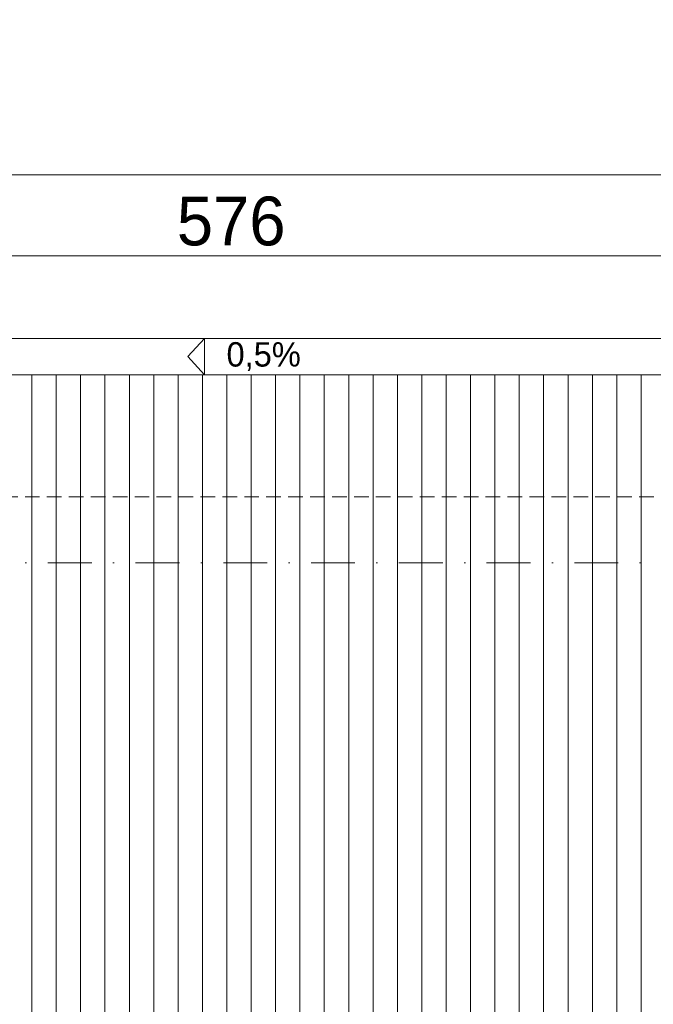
# Model space of a CAD drawing. Header units: millimetres. Extents: x 100377 to 139599, y -1988 to 13993.
# Tile 29 of 53: x 116212 to 118812, y 9957 to 13993. Entities that reach past the tile are written whole.
import ezdxf

# ---------------------------------------------------------------- set-up
doc = ezdxf.new("R2010")
doc.units = ezdxf.units.MM
doc.header["$MEASUREMENT"] = 0
doc.linetypes.add('Kropki i Kreski', pattern=[360, 180, -90, 0, -90])
doc.linetypes.add('Przerywana gęsta', pattern=[90, 60, -30])
for name, color, linetype, lineweight in [('Nowe_0_Nr_pióra__1', 7, 'Continuous', 13), ('Nowe_0_Nr_pióra__2', 251, 'Continuous', 13), ('Nowe_299-A Wymiary Opisy_Nr_pióra__1', 7, 'Continuous', 13), ('Nowe_299-A Wymiary Opisy_Nr_pióra__21', 7, 'Continuous', 25), ('Nowe_830-G Teksty Etykiety_Nr_pióra__1', 7, 'Continuous', 13)]:
    doc.layers.add(name, color=color, linetype=linetype, lineweight=lineweight)
doc.layers.add('Nowe_299-A Wymiary Opisy', color=7, linetype='Continuous')
doc.styles.add('STYL_AUTOMATYCZNY_1', font='txt')
doc.dimstyles.new('STYL_AUTOMATYCZNY__2', dxfattribs={"dimtxt": 200, "dimasz": 47.5, "dimexe": 0.18, "dimexo": 300, "dimgap": 0.09, "dimtad": 1, "dimtih": 1, "dimtoh": 1, "dimdec": 0, "dimlfac": 0.1, "dimzin": 0, "dimdsep": 46, "dimtxsty": 'STYL_AUTOMATYCZNY_1', "dimblk": 'ARROWHEAD_2', "dimblk1": 'ARROWHEAD_2', "dimblk2": 'ARROWHEAD_2', "dimcen": 0.09, "dimclrd": 7, "dimclre": 7, "dimclrt": 7, "dimadec": 1, "dimazin": 0, "dimtfac": 1, "dimtdec": 4, "dimtmove": 0, "dimatfit": 3, "dimfxl": 0, "dimtolj": 1, "dimtzin": 0, "dimarcsym": 0})

# ---------------------------------------------------------------- blocks, each defined once
blk = doc.blocks.new('*X4')
at = {"layer": 'Nowe_0_Nr_pióra__2', "color": 251, "linetype": 'Continuous', "lineweight": 13}
for p, q in [((116262.4, 12287), (116262.4, 12537)), ((116262.4, 12287), (116262.4, 12537)), ((116362.4, 12287), (116362.4, 12537)), ((116362.4, 12287), (116362.4, 12537)), ((116462.4, 12287), (116462.4, 12537)), ((116462.4, 12287), (116462.4, 12537)), ((116562.4, 12287), (116562.4, 12537)), ((116562.4, 12287), (116562.4, 12537)), ((116662.4, 12287), (116662.4, 12537)), ((116662.4, 12287), (116662.4, 12537)), ((116762.4, 12287), (116762.4, 12537)), ((116762.4, 12287), (116762.4, 12537)), ((116862.4, 12287), (116862.4, 12537)), ((116862.4, 12287), (116862.4, 12537)), ((116962.4, 12287), (116962.4, 12537)), ((116962.4, 12287), (116962.4, 12537)), ((117062.4, 12287), (117062.4, 12537)), ((117062.4, 12287), (117062.4, 12537)), ((117162.4, 12287), (117162.4, 12537)), ((117162.4, 12287), (117162.4, 12537)), ((117262.4, 12287), (117262.4, 12537)), ((117262.4, 12287), (117262.4, 12537)), ((117362.4, 12287), (117362.4, 12537)), ((117362.4, 12287), (117362.4, 12537)), ((117462.4, 12287), (117462.4, 12537)), ((117462.4, 12287), (117462.4, 12537)), ((117562.4, 12287), (117562.4, 12537)), ((117562.4, 12287), (117562.4, 12537)), ((117662.4, 12287), (117662.4, 12537)), ((117662.4, 12287), (117662.4, 12537)), ((117762.4, 12287), (117762.4, 12537)), ((117762.4, 12287), (117762.4, 12537)), ((117862.4, 12287), (117862.4, 12537)), ((117862.4, 12287), (117862.4, 12537)), ((117962.4, 12287), (117962.4, 12537)), ((117962.4, 12287), (117962.4, 12537)), ((118062.4, 12287), (118062.4, 12537)), ((118062.4, 12287), (118062.4, 12537)), ((118162.4, 12287), (118162.4, 12537)), ((118162.4, 12287), (118162.4, 12537)), ((118262.4, 12287), (118262.4, 12537)), ((118262.4, 12287), (118262.4, 12537)), ((118362.4, 12287), (118362.4, 12537)), ((118362.4, 12287), (118362.4, 12537)), ((118462.4, 12287), (118462.4, 12537)), ((118462.4, 12287), (118462.4, 12537)), ((118562.4, 12287), (118562.4, 12537)), ((118562.4, 12287), (118562.4, 12537)), ((118662.4, 12287), (118662.4, 12537)), ((118662.4, 12287), (118662.4, 12537)), ((118762.4, 12287), (118762.4, 12537)), ((118762.4, 12287), (118762.4, 12537)), ((116262.4, 12037), (116262.4, 12287)), ((116262.4, 12037), (116262.4, 12287)), ((116362.4, 12037), (116362.4, 12287)), ((116362.4, 12037), (116362.4, 12287)), ((116462.4, 12037), (116462.4, 12287)), ((116462.4, 12037), (116462.4, 12287)), ((116562.4, 12037), (116562.4, 12287)), ((116562.4, 12037), (116562.4, 12287)), ((116662.4, 12037), (116662.4, 12287)), ((116662.4, 12037), (116662.4, 12287)), ((116762.4, 12037), (116762.4, 12287)), ((116762.4, 12037), (116762.4, 12287)), ((116862.4, 12037), (116862.4, 12287)), ((116862.4, 12037), (116862.4, 12287)), ((116962.4, 12037), (116962.4, 12287)), ((116962.4, 12037), (116962.4, 12287)), ((117062.4, 12037), (117062.4, 12287)), ((117062.4, 12037), (117062.4, 12287)), ((117162.4, 12037), (117162.4, 12287)), ((117162.4, 12037), (117162.4, 12287)), ((117262.4, 12037), (117262.4, 12287)), ((117262.4, 12037), (117262.4, 12287)), ((117362.4, 12037), (117362.4, 12287)), ((117362.4, 12037), (117362.4, 12287)), ((117462.4, 12037), (117462.4, 12287)), ((117462.4, 12037), (117462.4, 12287)), ((117562.4, 12037), (117562.4, 12287)), ((117562.4, 12037), (117562.4, 12287)), ((117662.4, 12037), (117662.4, 12287)), ((117662.4, 12037), (117662.4, 12287)), ((117762.4, 12037), (117762.4, 12287)), ((117762.4, 12037), (117762.4, 12287)), ((117862.4, 12037), (117862.4, 12287)), ((117862.4, 12037), (117862.4, 12287)), ((117962.4, 12037), (117962.4, 12287)), ((117962.4, 12037), (117962.4, 12287)), ((118062.4, 12037), (118062.4, 12287)), ((118062.4, 12037), (118062.4, 12287)), ((118162.4, 12037), (118162.4, 12287)), ((118162.4, 12037), (118162.4, 12287)), ((118262.4, 12037), (118262.4, 12287)), ((118262.4, 12037), (118262.4, 12287)), ((118362.4, 12037), (118362.4, 12287)), ((118362.4, 12037), (118362.4, 12287)), ((118462.4, 12037), (118462.4, 12287)), ((118462.4, 12037), (118462.4, 12287)), ((118562.4, 12037), (118562.4, 12287)), ((118562.4, 12037), (118562.4, 12287)), ((118662.4, 12037), (118662.4, 12287)), ((118662.4, 12037), (118662.4, 12287)), ((118762.4, 12037), (118762.4, 12287)), ((118762.4, 12037), (118762.4, 12287)), ((116262.4, 11787), (116262.4, 12037)), ((116262.4, 11787), (116262.4, 12037)), ((116362.4, 11787), (116362.4, 12037)), ((116362.4, 11787), (116362.4, 12037)), ((116462.4, 11787), (116462.4, 12037)), ((116462.4, 11787), (116462.4, 12037)), ((116562.4, 11787), (116562.4, 12037)), ((116562.4, 11787), (116562.4, 12037)), ((116662.4, 11787), (116662.4, 12037)), ((116662.4, 11787), (116662.4, 12037)), ((116762.4, 11787), (116762.4, 12037)), ((116762.4, 11787), (116762.4, 12037)), ((116862.4, 11787), (116862.4, 12037)), ((116862.4, 11787), (116862.4, 12037)), ((116962.4, 11787), (116962.4, 12037)), ((116962.4, 11787), (116962.4, 12037)), ((117062.4, 11787), (117062.4, 12037)), ((117062.4, 11787), (117062.4, 12037)), ((117162.4, 11787), (117162.4, 12037)), ((117162.4, 11787), (117162.4, 12037)), ((117262.4, 11787), (117262.4, 12037)), ((117262.4, 11787), (117262.4, 12037)), ((117362.4, 11787), (117362.4, 12037)), ((117362.4, 11787), (117362.4, 12037)), ((117462.4, 11787), (117462.4, 12037)), ((117462.4, 11787), (117462.4, 12037)), ((117562.4, 11787), (117562.4, 12037)), ((117562.4, 11787), (117562.4, 12037)), ((117662.4, 11787), (117662.4, 12037)), ((117662.4, 11787), (117662.4, 12037)), ((117762.4, 11787), (117762.4, 12037)), ((117762.4, 11787), (117762.4, 12037)), ((117862.4, 11787), (117862.4, 12037)), ((117862.4, 11787), (117862.4, 12037)), ((117962.4, 11787), (117962.4, 12037)), ((117962.4, 11787), (117962.4, 12037)), ((118062.4, 11787), (118062.4, 12037)), ((118062.4, 11787), (118062.4, 12037)), ((118162.4, 11787), (118162.4, 12037)), ((118162.4, 11787), (118162.4, 12037)), ((118262.4, 11787), (118262.4, 12037)), ((118262.4, 11787), (118262.4, 12037)), ((118362.4, 11787), (118362.4, 12037)), ((118362.4, 11787), (118362.4, 12037)), ((118462.4, 11787), (118462.4, 12037)), ((118462.4, 11787), (118462.4, 12037)), ((118562.4, 11787), (118562.4, 12037)), ((118562.4, 11787), (118562.4, 12037)), ((118662.4, 11787), (118662.4, 12037)), ((118662.4, 11787), (118662.4, 12037)), ((118762.4, 11787), (118762.4, 12037)), ((118762.4, 11787), (118762.4, 12037)), ((116262.4, 11537), (116262.4, 11787)), ((116262.4, 11537), (116262.4, 11787)), ((116362.4, 11537), (116362.4, 11787)), ((116362.4, 11537), (116362.4, 11787)), ((116462.4, 11537), (116462.4, 11787)), ((116462.4, 11537), (116462.4, 11787)), ((116562.4, 11537), (116562.4, 11787)), ((116562.4, 11537), (116562.4, 11787)), ((116662.4, 11537), (116662.4, 11787)), ((116662.4, 11537), (116662.4, 11787)), ((116762.4, 11537), (116762.4, 11787)), ((116762.4, 11537), (116762.4, 11787)), ((116862.4, 11537), (116862.4, 11787)), ((116862.4, 11537), (116862.4, 11787)), ((116962.4, 11537), (116962.4, 11787)), ((116962.4, 11537), (116962.4, 11787)), ((117062.4, 11537), (117062.4, 11787)), ((117062.4, 11537), (117062.4, 11787)), ((117162.4, 11537), (117162.4, 11787)), ((117162.4, 11537), (117162.4, 11787)), ((117262.4, 11537), (117262.4, 11787)), ((117262.4, 11537), (117262.4, 11787)), ((117362.4, 11537), (117362.4, 11787)), ((117362.4, 11537), (117362.4, 11787)), ((117462.4, 11537), (117462.4, 11787)), ((117462.4, 11537), (117462.4, 11787)), ((117562.4, 11537), (117562.4, 11787)), ((117562.4, 11537), (117562.4, 11787)), ((117662.4, 11537), (117662.4, 11787)), ((117662.4, 11537), (117662.4, 11787)), ((117762.4, 11537), (117762.4, 11787)), ((117762.4, 11537), (117762.4, 11787)), ((117862.4, 11537), (117862.4, 11787)), ((117862.4, 11537), (117862.4, 11787)), ((117962.4, 11537), (117962.4, 11787)), ((117962.4, 11537), (117962.4, 11787)), ((118062.4, 11537), (118062.4, 11787)), ((118062.4, 11537), (118062.4, 11787)), ((118162.4, 11537), (118162.4, 11787)), ((118162.4, 11537), (118162.4, 11787)), ((118262.4, 11537), (118262.4, 11787)), ((118262.4, 11537), (118262.4, 11787)), ((118362.4, 11537), (118362.4, 11787)), ((118362.4, 11537), (118362.4, 11787)), ((118462.4, 11537), (118462.4, 11787)), ((118462.4, 11537), (118462.4, 11787)), ((118562.4, 11537), (118562.4, 11787)), ((118562.4, 11537), (118562.4, 11787)), ((118662.4, 11537), (118662.4, 11787)), ((118662.4, 11537), (118662.4, 11787)), ((118762.4, 11537), (118762.4, 11787)), ((118762.4, 11537), (118762.4, 11787)), ((116262.4, 11287), (116262.4, 11537)), ((116262.4, 11287), (116262.4, 11537)), ((116362.4, 11287), (116362.4, 11537)), ((116362.4, 11287), (116362.4, 11537)), ((116462.4, 11287), (116462.4, 11537)), ((116462.4, 11287), (116462.4, 11537)), ((116562.4, 11287), (116562.4, 11537)), ((116562.4, 11287), (116562.4, 11537)), ((116662.4, 11287), (116662.4, 11537)), ((116662.4, 11287), (116662.4, 11537)), ((116762.4, 11287), (116762.4, 11537)), ((116762.4, 11287), (116762.4, 11537)), ((116862.4, 11287), (116862.4, 11537)), ((116862.4, 11287), (116862.4, 11537)), ((116962.4, 11287), (116962.4, 11537)), ((116962.4, 11287), (116962.4, 11537)), ((117062.4, 11287), (117062.4, 11537)), ((117062.4, 11287), (117062.4, 11537)), ((117162.4, 11287), (117162.4, 11537)), ((117162.4, 11287), (117162.4, 11537)), ((117262.4, 11287), (117262.4, 11537)), ((117262.4, 11287), (117262.4, 11537)), ((117362.4, 11287), (117362.4, 11537)), ((117362.4, 11287), (117362.4, 11537)), ((117462.4, 11287), (117462.4, 11537)), ((117462.4, 11287), (117462.4, 11537)), ((117562.4, 11287), (117562.4, 11537)), ((117562.4, 11287), (117562.4, 11537)), ((117662.4, 11287), (117662.4, 11537)), ((117662.4, 11287), (117662.4, 11537)), ((117762.4, 11287), (117762.4, 11537)), ((117762.4, 11287), (117762.4, 11537)), ((117862.4, 11287), (117862.4, 11537)), ((117862.4, 11287), (117862.4, 11537)), ((117962.4, 11287), (117962.4, 11537)), ((117962.4, 11287), (117962.4, 11537)), ((118062.4, 11287), (118062.4, 11537)), ((118062.4, 11287), (118062.4, 11537)), ((118162.4, 11287), (118162.4, 11537)), ((118162.4, 11287), (118162.4, 11537)), ((118262.4, 11287), (118262.4, 11537)), ((118262.4, 11287), (118262.4, 11537)), ((118362.4, 11287), (118362.4, 11537)), ((118362.4, 11287), (118362.4, 11537)), ((118462.4, 11287), (118462.4, 11537)), ((118462.4, 11287), (118462.4, 11537)), ((118562.4, 11287), (118562.4, 11537)), ((118562.4, 11287), (118562.4, 11537)), ((118662.4, 11287), (118662.4, 11537)), ((118662.4, 11287), (118662.4, 11537)), ((118762.4, 11287), (118762.4, 11537)), ((118762.4, 11287), (118762.4, 11537)), ((116262.4, 11037), (116262.4, 11287)), ((116262.4, 11037), (116262.4, 11287)), ((116362.4, 11037), (116362.4, 11287)), ((116362.4, 11037), (116362.4, 11287)), ((116462.4, 11037), (116462.4, 11287)), ((116462.4, 11037), (116462.4, 11287)), ((116562.4, 11037), (116562.4, 11287)), ((116562.4, 11037), (116562.4, 11287)), ((116662.4, 11037), (116662.4, 11287)), ((116662.4, 11037), (116662.4, 11287)), ((116762.4, 11037), (116762.4, 11287)), ((116762.4, 11037), (116762.4, 11287)), ((116862.4, 11037), (116862.4, 11287)), ((116862.4, 11037), (116862.4, 11287)), ((116962.4, 11037), (116962.4, 11287)), ((116962.4, 11037), (116962.4, 11287)), ((117062.4, 11037), (117062.4, 11287)), ((117062.4, 11037), (117062.4, 11287)), ((117162.4, 11037), (117162.4, 11287)), ((117162.4, 11037), (117162.4, 11287)), ((117262.4, 11037), (117262.4, 11287)), ((117262.4, 11037), (117262.4, 11287)), ((117362.4, 11037), (117362.4, 11287)), ((117362.4, 11037), (117362.4, 11287)), ((117462.4, 11037), (117462.4, 11287)), ((117462.4, 11037), (117462.4, 11287)), ((117562.4, 11037), (117562.4, 11287)), ((117562.4, 11037), (117562.4, 11287)), ((117662.4, 11037), (117662.4, 11287)), ((117662.4, 11037), (117662.4, 11287)), ((117762.4, 11037), (117762.4, 11287)), ((117762.4, 11037), (117762.4, 11287)), ((117862.4, 11037), (117862.4, 11287)), ((117862.4, 11037), (117862.4, 11287)), ((117962.4, 11037), (117962.4, 11287)), ((117962.4, 11037), (117962.4, 11287)), ((118062.4, 11037), (118062.4, 11287)), ((118062.4, 11037), (118062.4, 11287)), ((118162.4, 11037), (118162.4, 11287)), ((118162.4, 11037), (118162.4, 11287)), ((118262.4, 11037), (118262.4, 11287)), ((118262.4, 11037), (118262.4, 11287)), ((118362.4, 11037), (118362.4, 11287)), ((118362.4, 11037), (118362.4, 11287)), ((118462.4, 11037), (118462.4, 11287)), ((118462.4, 11037), (118462.4, 11287)), ((118562.4, 11037), (118562.4, 11287)), ((118562.4, 11037), (118562.4, 11287)), ((118662.4, 11037), (118662.4, 11287)), ((118662.4, 11037), (118662.4, 11287)), ((118762.4, 11037), (118762.4, 11287)), ((118762.4, 11037), (118762.4, 11287)), ((116262.4, 10787), (116262.4, 11037)), ((116262.4, 10787), (116262.4, 11037)), ((116362.4, 10787), (116362.4, 11037)), ((116362.4, 10787), (116362.4, 11037)), ((116462.4, 10787), (116462.4, 11037)), ((116462.4, 10787), (116462.4, 11037)), ((116562.4, 10787), (116562.4, 11037)), ((116562.4, 10787), (116562.4, 11037)), ((116662.4, 10787), (116662.4, 11037)), ((116662.4, 10787), (116662.4, 11037)), ((116762.4, 10787), (116762.4, 11037)), ((116762.4, 10787), (116762.4, 11037)), ((116862.4, 10787), (116862.4, 11037)), ((116862.4, 10787), (116862.4, 11037)), ((116962.4, 10787), (116962.4, 11037)), ((116962.4, 10787), (116962.4, 11037)), ((117062.4, 10787), (117062.4, 11037)), ((117062.4, 10787), (117062.4, 11037)), ((117162.4, 10787), (117162.4, 11037)), ((117162.4, 10787), (117162.4, 11037)), ((117262.4, 10787), (117262.4, 11037)), ((117262.4, 10787), (117262.4, 11037)), ((117362.4, 10787), (117362.4, 11037)), ((117362.4, 10787), (117362.4, 11037)), ((117462.4, 10787), (117462.4, 11037)), ((117462.4, 10787), (117462.4, 11037)), ((117562.4, 10787), (117562.4, 11037)), ((117562.4, 10787), (117562.4, 11037)), ((117662.4, 10787), (117662.4, 11037)), ((117662.4, 10787), (117662.4, 11037)), ((117762.4, 10787), (117762.4, 11037)), ((117762.4, 10787), (117762.4, 11037)), ((117862.4, 10787), (117862.4, 11037)), ((117862.4, 10787), (117862.4, 11037)), ((117962.4, 10787), (117962.4, 11037)), ((117962.4, 10787), (117962.4, 11037)), ((118062.4, 10787), (118062.4, 11037)), ((118062.4, 10787), (118062.4, 11037)), ((118162.4, 10787), (118162.4, 11037)), ((118162.4, 10787), (118162.4, 11037)), ((118262.4, 10787), (118262.4, 11037)), ((118262.4, 10787), (118262.4, 11037)), ((118362.4, 10787), (118362.4, 11037)), ((118362.4, 10787), (118362.4, 11037)), ((118462.4, 10787), (118462.4, 11037)), ((118462.4, 10787), (118462.4, 11037)), ((118562.4, 10787), (118562.4, 11037)), ((118562.4, 10787), (118562.4, 11037)), ((118662.4, 10787), (118662.4, 11037)), ((118662.4, 10787), (118662.4, 11037)), ((118762.4, 10787), (118762.4, 11037)), ((118762.4, 10787), (118762.4, 11037)), ((116262.4, 10537), (116262.4, 10787)), ((116262.4, 10537), (116262.4, 10787)), ((116362.4, 10537), (116362.4, 10787)), ((116362.4, 10537), (116362.4, 10787)), ((116462.4, 10537), (116462.4, 10787)), ((116462.4, 10537), (116462.4, 10787)), ((116562.4, 10537), (116562.4, 10787)), ((116562.4, 10537), (116562.4, 10787)), ((116662.4, 10537), (116662.4, 10787)), ((116662.4, 10537), (116662.4, 10787)), ((116762.4, 10537), (116762.4, 10787)), ((116762.4, 10537), (116762.4, 10787)), ((116862.4, 10537), (116862.4, 10787)), ((116862.4, 10537), (116862.4, 10787)), ((116962.4, 10537), (116962.4, 10787)), ((116962.4, 10537), (116962.4, 10787)), ((117062.4, 10537), (117062.4, 10787)), ((117062.4, 10537), (117062.4, 10787)), ((117162.4, 10537), (117162.4, 10787)), ((117162.4, 10537), (117162.4, 10787)), ((117262.4, 10537), (117262.4, 10787)), ((117262.4, 10537), (117262.4, 10787)), ((117362.4, 10537), (117362.4, 10787)), ((117362.4, 10537), (117362.4, 10787)), ((117462.4, 10537), (117462.4, 10787)), ((117462.4, 10537), (117462.4, 10787)), ((117562.4, 10537), (117562.4, 10787)), ((117562.4, 10537), (117562.4, 10787)), ((117662.4, 10537), (117662.4, 10787)), ((117662.4, 10537), (117662.4, 10787)), ((117762.4, 10537), (117762.4, 10787)), ((117762.4, 10537), (117762.4, 10787)), ((117862.4, 10537), (117862.4, 10787)), ((117862.4, 10537), (117862.4, 10787)), ((117962.4, 10537), (117962.4, 10787)), ((117962.4, 10537), (117962.4, 10787)), ((118062.4, 10537), (118062.4, 10787)), ((118062.4, 10537), (118062.4, 10787)), ((118162.4, 10537), (118162.4, 10787)), ((118162.4, 10537), (118162.4, 10787)), ((118262.4, 10537), (118262.4, 10787)), ((118262.4, 10537), (118262.4, 10787)), ((118362.4, 10537), (118362.4, 10787)), ((118362.4, 10537), (118362.4, 10787)), ((118462.4, 10537), (118462.4, 10787)), ((118462.4, 10537), (118462.4, 10787)), ((118562.4, 10537), (118562.4, 10787)), ((118562.4, 10537), (118562.4, 10787)), ((118662.4, 10537), (118662.4, 10787)), ((118662.4, 10537), (118662.4, 10787)), ((118762.4, 10537), (118762.4, 10787)), ((118762.4, 10537), (118762.4, 10787)), ((116262.4, 10287), (116262.4, 10537)), ((116262.4, 10287), (116262.4, 10537)), ((116362.4, 10287), (116362.4, 10537)), ((116362.4, 10287), (116362.4, 10537)), ((116462.4, 10287), (116462.4, 10537)), ((116462.4, 10287), (116462.4, 10537)), ((116562.4, 10287), (116562.4, 10537)), ((116562.4, 10287), (116562.4, 10537)), ((116662.4, 10287), (116662.4, 10537)), ((116662.4, 10287), (116662.4, 10537)), ((116762.4, 10287), (116762.4, 10537)), ((116762.4, 10287), (116762.4, 10537)), ((116862.4, 10287), (116862.4, 10537)), ((116862.4, 10287), (116862.4, 10537)), ((116962.4, 10287), (116962.4, 10537)), ((116962.4, 10287), (116962.4, 10537)), ((117062.4, 10287), (117062.4, 10537)), ((117062.4, 10287), (117062.4, 10537)), ((117162.4, 10287), (117162.4, 10537)), ((117162.4, 10287), (117162.4, 10537)), ((117262.4, 10287), (117262.4, 10537)), ((117262.4, 10287), (117262.4, 10537)), ((117362.4, 10287), (117362.4, 10537)), ((117362.4, 10287), (117362.4, 10537)), ((117462.4, 10287), (117462.4, 10537)), ((117462.4, 10287), (117462.4, 10537)), ((117562.4, 10287), (117562.4, 10537)), ((117562.4, 10287), (117562.4, 10537)), ((117662.4, 10287), (117662.4, 10537)), ((117662.4, 10287), (117662.4, 10537)), ((117762.4, 10287), (117762.4, 10537)), ((117762.4, 10287), (117762.4, 10537)), ((117862.4, 10287), (117862.4, 10537)), ((117862.4, 10287), (117862.4, 10537)), ((117962.4, 10287), (117962.4, 10537)), ((117962.4, 10287), (117962.4, 10537)), ((118062.4, 10287), (118062.4, 10537)), ((118062.4, 10287), (118062.4, 10537)), ((118162.4, 10287), (118162.4, 10537)), ((118162.4, 10287), (118162.4, 10537)), ((118262.4, 10287), (118262.4, 10537)), ((118262.4, 10287), (118262.4, 10537)), ((118362.4, 10287), (118362.4, 10537)), ((118362.4, 10287), (118362.4, 10537)), ((118462.4, 10287), (118462.4, 10537)), ((118462.4, 10287), (118462.4, 10537)), ((118562.4, 10287), (118562.4, 10537)), ((118562.4, 10287), (118562.4, 10537)), ((118662.4, 10287), (118662.4, 10537)), ((118662.4, 10287), (118662.4, 10537)), ((118762.4, 10287), (118762.4, 10537)), ((118762.4, 10287), (118762.4, 10537)), ((116262.4, 10037), (116262.4, 10287)), ((116262.4, 10037), (116262.4, 10287)), ((116362.4, 10037), (116362.4, 10287)), ((116362.4, 10037), (116362.4, 10287)), ((116462.4, 10037), (116462.4, 10287)), ((116462.4, 10037), (116462.4, 10287)), ((116562.4, 10037), (116562.4, 10287)), ((116562.4, 10037), (116562.4, 10287)), ((116662.4, 10037), (116662.4, 10287)), ((116662.4, 10037), (116662.4, 10287)), ((116762.4, 10037), (116762.4, 10287)), ((116762.4, 10037), (116762.4, 10287)), ((116862.4, 10037), (116862.4, 10287)), ((116862.4, 10037), (116862.4, 10287)), ((116962.4, 10037), (116962.4, 10287)), ((116962.4, 10037), (116962.4, 10287)), ((117062.4, 10037), (117062.4, 10287)), ((117062.4, 10037), (117062.4, 10287)), ((117162.4, 10037), (117162.4, 10287)), ((117162.4, 10037), (117162.4, 10287)), ((117262.4, 10037), (117262.4, 10287)), ((117262.4, 10037), (117262.4, 10287)), ((117362.4, 10037), (117362.4, 10287)), ((117362.4, 10037), (117362.4, 10287)), ((117462.4, 10037), (117462.4, 10287)), ((117462.4, 10037), (117462.4, 10287)), ((117562.4, 10037), (117562.4, 10287)), ((117562.4, 10037), (117562.4, 10287)), ((117662.4, 10037), (117662.4, 10287)), ((117662.4, 10037), (117662.4, 10287)), ((117762.4, 10037), (117762.4, 10287)), ((117762.4, 10037), (117762.4, 10287)), ((117862.4, 10037), (117862.4, 10287)), ((117862.4, 10037), (117862.4, 10287)), ((117962.4, 10037), (117962.4, 10287)), ((117962.4, 10037), (117962.4, 10287)), ((118062.4, 10037), (118062.4, 10287)), ((118062.4, 10037), (118062.4, 10287)), ((118162.4, 10037), (118162.4, 10287)), ((118162.4, 10037), (118162.4, 10287)), ((118262.4, 10037), (118262.4, 10287)), ((118262.4, 10037), (118262.4, 10287)), ((118362.4, 10037), (118362.4, 10287)), ((118362.4, 10037), (118362.4, 10287)), ((118462.4, 10037), (118462.4, 10287)), ((118462.4, 10037), (118462.4, 10287)), ((118562.4, 10037), (118562.4, 10287)), ((118562.4, 10037), (118562.4, 10287)), ((118662.4, 10037), (118662.4, 10287)), ((118662.4, 10037), (118662.4, 10287)), ((118762.4, 10037), (118762.4, 10287)), ((118762.4, 10037), (118762.4, 10287)), ((116262.4, 9787), (116262.4, 10037)), ((116262.4, 9787), (116262.4, 10037)), ((116362.4, 9787), (116362.4, 10037)), ((116362.4, 9787), (116362.4, 10037)), ((116462.4, 9787), (116462.4, 10037)), ((116462.4, 9787), (116462.4, 10037)), ((116562.4, 9787), (116562.4, 10037)), ((116562.4, 9787), (116562.4, 10037)), ((116662.4, 9787), (116662.4, 10037)), ((116662.4, 9787), (116662.4, 10037)), ((116762.4, 9787), (116762.4, 10037)), ((116762.4, 9787), (116762.4, 10037)), ((116862.4, 9787), (116862.4, 10037)), ((116862.4, 9787), (116862.4, 10037)), ((116962.4, 9787), (116962.4, 10037)), ((116962.4, 9787), (116962.4, 10037)), ((117062.4, 9787), (117062.4, 10037)), ((117062.4, 9787), (117062.4, 10037)), ((117162.4, 9787), (117162.4, 10037)), ((117162.4, 9787), (117162.4, 10037)), ((117262.4, 9787), (117262.4, 10037)), ((117262.4, 9787), (117262.4, 10037)), ((117362.4, 9787), (117362.4, 10037)), ((117362.4, 9787), (117362.4, 10037)), ((117462.4, 9787), (117462.4, 10037)), ((117462.4, 9787), (117462.4, 10037)), ((117562.4, 9787), (117562.4, 10037)), ((117562.4, 9787), (117562.4, 10037)), ((117662.4, 9787), (117662.4, 10037)), ((117662.4, 9787), (117662.4, 10037)), ((117762.4, 9787), (117762.4, 10037)), ((117762.4, 9787), (117762.4, 10037)), ((117862.4, 9787), (117862.4, 10037)), ((117862.4, 9787), (117862.4, 10037)), ((117962.4, 9787), (117962.4, 10037)), ((117962.4, 9787), (117962.4, 10037)), ((118062.4, 9787), (118062.4, 10037)), ((118062.4, 9787), (118062.4, 10037)), ((118162.4, 9787), (118162.4, 10037)), ((118162.4, 9787), (118162.4, 10037)), ((118262.4, 9787), (118262.4, 10037)), ((118262.4, 9787), (118262.4, 10037)), ((118362.4, 9787), (118362.4, 10037)), ((118362.4, 9787), (118362.4, 10037)), ((118462.4, 9787), (118462.4, 10037)), ((118462.4, 9787), (118462.4, 10037)), ((118562.4, 9787), (118562.4, 10037)), ((118562.4, 9787), (118562.4, 10037)), ((118662.4, 9787), (118662.4, 10037)), ((118662.4, 9787), (118662.4, 10037)), ((118762.4, 9787), (118762.4, 10037)), ((118762.4, 9787), (118762.4, 10037))]:
    blk.add_line(p, q, dxfattribs=at)
blk = doc.blocks.new('Wypełnienie_2_1', base_point=(0, 0))
at = {"layer": 'Nowe_0_Nr_pióra__2', "color": 251, "linetype": 'Continuous', "lineweight": 13}
blk.add_blockref('*X4', (0, 0), dxfattribs=at)
blk = doc.blocks.new('*D14')
at = {"layer": 'Nowe_299-A Wymiary Opisy_Nr_pióra__1', "color": 7, "linetype": 'Continuous', "lineweight": 13}
for p, q in [((114207.4, 12978.4), (114207.4, 13072.1)), ((119962.4, 12978.4), (119962.4, 13072.1)), ((114207.4, 13025.3), (119962.4, 13025.3))]:
    blk.add_line(p, q, dxfattribs=at)
at = {"layer": 'Nowe_299-A Wymiary Opisy_Nr_pióra__21', "color": 7, "linetype": 'Continuous', "lineweight": 25}
for p, q in [((114225.4, 13056.5), (114189.4, 12994)), ((119980.4, 13056.5), (119944.4, 12994))]:
    blk.add_line(p, q, dxfattribs=at)
at = {"layer": 'Nowe_299-A Wymiary Opisy_Nr_pióra__1', "color": 7, "lineweight": 13, "insert": (116857.2, 13065.3), "char_height": 200, "attachment_point": 7, "style": 'STYL_AUTOMATYCZNY_1'}
blk.add_mtext('{\\A1;576}', dxfattribs=at)
blk = doc.blocks.new('ARROWHEAD_2')
at = {"color": 0, "linetype": 'Continuous', "lineweight": 0}
for p, q in [((0, 0), (-1, 0)), ((-0.378, -0.655), (0.378, 0.655))]:
    blk.add_line(p, q, dxfattribs=at)
blk = doc.blocks.new('*D18')
at = {"layer": 'Nowe_299-A Wymiary Opisy_Nr_pióra__1', "color": 7, "linetype": 'Continuous', "lineweight": 13}
for p, q in [((101964.4, 12987), (101964.4, 13403.8)), ((137960.4, 12987), (137960.4, 13403.8)), ((101933.8, 13356.9), (101964.4, 13356.9)), ((101964.4, 13356.9), (137960.4, 13356.9)), ((137960.4, 13356.9), (137991, 13356.9))]:
    blk.add_line(p, q, dxfattribs=at)
at = {"layer": 'Nowe_299-A Wymiary Opisy_Nr_pióra__21', "color": 7, "linetype": 'Continuous', "lineweight": 25}
for p, q in [((101982.4, 13388.1), (101946.4, 13325.6)), ((137942.4, 13325.6), (137978.4, 13388.1))]:
    blk.add_line(p, q, dxfattribs=at)
at = {"layer": 'Nowe_299-A Wymiary Opisy_Nr_pióra__1', "color": 7, "lineweight": 13, "insert": (119620.5, 13396.9), "char_height": 200, "attachment_point": 7, "style": 'STYL_AUTOMATYCZNY_1'}
blk.add_mtext('{\\A1;3\xa0600}', dxfattribs=at)

msp = doc.modelspace()

# ---------------------------------------------------------------- linework, layer by layer
at = {"layer": 'Nowe_0_Nr_pióra__1', "color": 7, "linetype": 'Continuous', "lineweight": 13}
for points in [[(101964.4, 12537), (101964.4, 12687), (137960.4, 12687), (137960.4, 12537)], [(116902.7, 12612), (116971.4, 12687)], [(116971.4, 12687), (116971.4, 12537)], [(116902.7, 12612), (116971.4, 12537)], [(137460.4, 6037), (137960.4, 6037), (137960.4, 12037), (137960.4, 12537), (102464.4, 12537), (101964.4, 12537), (101964.4, 6037), (102464.4, 6037)]]:
    msp.add_lwpolyline(points, dxfattribs=at)
at = {"layer": 'Nowe_0_Nr_pióra__1', "color": 7, "linetype": 'Przerywana gęsta', "lineweight": 13}
msp.add_lwpolyline([(137460.4, 37), (102464.4, 37), (102464.4, 12037), (137460.4, 12037)], close=True, dxfattribs=at)
at = {"layer": 'Nowe_0_Nr_pióra__1', "color": 7, "linetype": 'Kropki i Kreski', "lineweight": 13}
msp.add_lwpolyline([(100843.7, 11767), (139135.9, 11767)], dxfattribs=at)

# ---------------------------------------------------------------- block references
at = {"layer": 'Nowe_0_Nr_pióra__2', "color": 251, "linetype": 'Continuous', "lineweight": 13}
msp.add_blockref('Wypełnienie_2_1', (0, 0), dxfattribs=at)

# ---------------------------------------------------------------- texts
at = {"layer": 'Nowe_830-G Teksty Etykiety_Nr_pióra__1', "color": 7, "linetype": 'Continuous', "lineweight": 13, "insert": (117061.1, 12671.3), "char_height": 100, "attachment_point": 1, "style": 'STYL_AUTOMATYCZNY_1'}
msp.add_mtext('{\\A1;0,5%}', dxfattribs=at)

# ---------------------------------------------------------------- dimensions: what is measured, and where the dimension line sits
at = {"layer": 'Nowe_299-A Wymiary Opisy', "color": 7, "linetype": 'Continuous', "lineweight": 13}
for base, p1, p2, picture, middle in [((137960.4, 13356.9), (101964.4, 12687), (137960.4, 12687), '*D18', (119964, 13496.9)), ((119962.4042543, 13025.2706433), (114207.4042543, 13175.7622621), (119962.4042543, 13154.2634594), '*D14', (117085.9522508, 13165.2706439))]:
    dim = msp.add_linear_dim(base=base, p1=p1, p2=p2, dimstyle='STYL_AUTOMATYCZNY__2', dxfattribs=at)
    dim.commit()
    dim.dimension.update_dxf_attribs({"geometry": picture, "text_midpoint": middle, "dimtype": 160})

doc.saveas('drawing.dxf')
